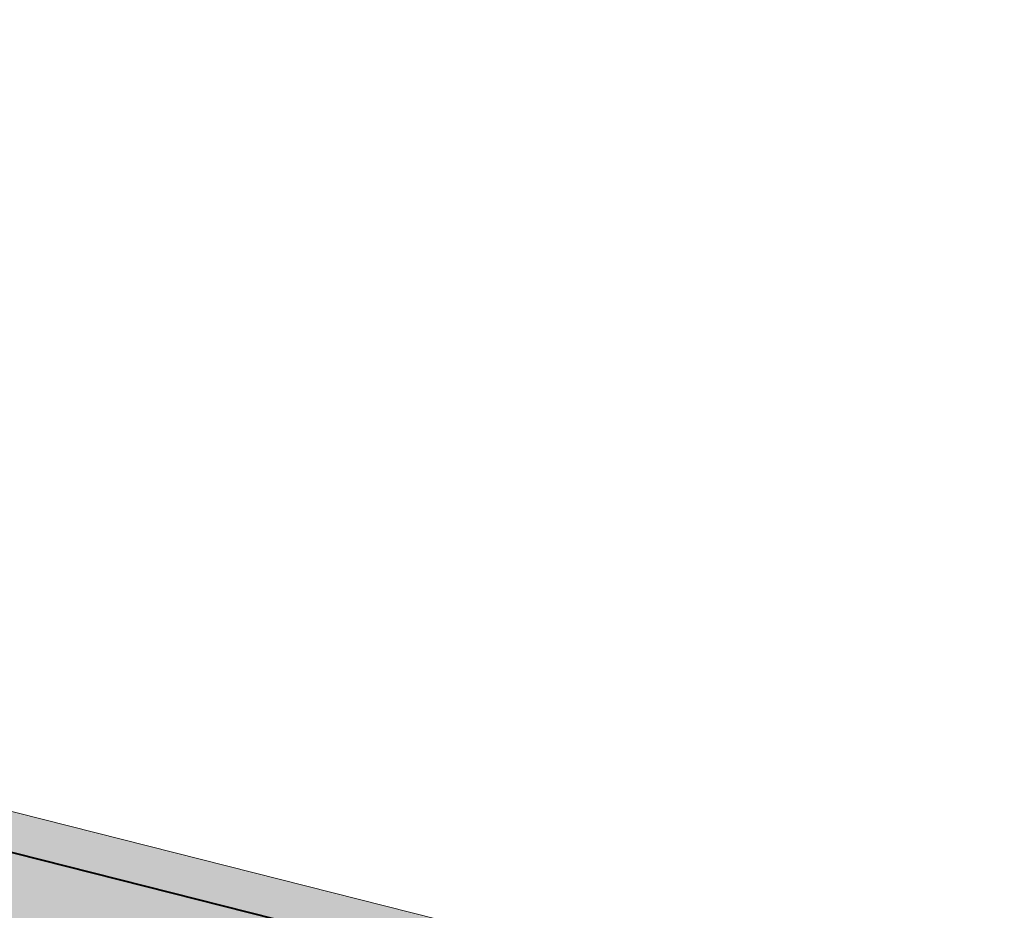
# Model space of a CAD drawing. Header units: metres. Extents: x 538891 to 1080079, y 6588829 to 13178720.
# Tile 53 of 169: x 539024 to 539049, y 6589575 to 6589597. Entities that reach past the tile are written whole.
import ezdxf

# ---------------------------------------------------------------- set-up
doc = ezdxf.new("R2010")
doc.units = ezdxf.units.M
doc.header["$LTSCALE"] = 0.4
doc.layers.add('KOLDE PST', color=7, linetype='Continuous')

# ---------------------------------------------------------------- blocks, each defined once
blk = doc.blocks.new('#9_019061_PP_TL (2D)')
at = {"linetype": 'Continuous', "lineweight": 0, "true_color": 0xffdf7f}
h = blk.add_hatch(color=41, dxfattribs=at)
h.paths.add_polyline_path([(538967.21352994, 6589597.091775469), (538966.98678208, 6589596.17005853), (538966.6916114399, 6589594.97020697), (538965.84170785, 6589591.51539799), (538963.50484979, 6589580.65387229), (538963.32411452, 6589579.710959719), (538963.18605296, 6589578.76086059), (538963.0909456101, 6589577.80550519), (538963.03898569, 6589576.84683449), (538963.03027878, 6589575.88679619), (538963.0648425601, 6589574.92734077), (538963.14260681, 6589573.97041754), (538963.26341354, 6589573.01797065), (538965.89890284, 6589555.42568705), (538966.2254419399, 6589553.93843712), (538966.74896805, 6589552.50859079), (538967.4599752, 6589551.16211058), (538968.3455532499, 6589549.92344531), (538969.38962224, 6589548.81508613), (538970.5732244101, 6589547.85715814), (538971.87486843, 6589547.067055), (538973.2709196, 6589546.45912305), (538977.34075815, 6589545.25280541), (538983.16889697, 6589543.71456132), (538984.1353765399, 6589543.47341756), (538985.10802877, 6589543.25852059), (538986.08614101, 6589543.07002786), (538987.06899662, 6589542.908077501), (538988.05587546, 6589542.77278814), (538989.0460544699, 6589542.66425892), (538990.03880816, 6589542.58256935), (538991.03340914, 6589542.52777921), (538997.3048967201, 6589542.26736285), (538997.93192009, 6589542.23282011), (538998.55777885, 6589542.18131945), (538999.18201445, 6589542.112898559), (538999.8041695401, 6589542.02760756), (539000.42378827, 6589541.92550894), (539001.0404166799, 6589541.80667751), (539001.65360298, 6589541.671200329), (539002.2628979, 6589541.51917665), (539020.5340734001, 6589536.69679192), (539037.1420600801, 6589531.516978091), (539038.50814023, 6589531.12471841), (539039.8906190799, 6589530.79487777), (539041.28664631, 6589530.52813713), (539042.6933434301, 6589530.32504649), (539044.10780994, 6589530.18602461), (539045.5271293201, 6589530.11135813), (539046.94837505, 6589530.101201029), (539048.36861664, 6589530.15557423), (539054.93069911, 6589530.55617377), (539054.85151024, 6589531.853759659), (539048.2894022, 6589531.45315855), (539046.92814828, 6589531.40104366), (539045.56593193, 6589531.41077891), (539044.20556191, 6589531.48234422), (539042.84984321, 6589531.61559203), (539041.50157121, 6589531.81024759), (539040.1635259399, 6589532.06590954), (539038.83846635, 6589532.382050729), (539037.5291243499, 6589532.758018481), (539036.94293194, 6589532.93729109), (539036.40464037, 6589533.23055238), (539035.93615113, 6589533.62587228), (539035.55652534, 6589534.10716664), (539035.28120861, 6589534.65485332), (539035.1214026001, 6589535.24664892), (539035.08360924, 6589535.85847542), (539035.16936619, 6589536.465439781), (539042.12670358, 6589563.958035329), (539042.25968117, 6589564.326864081), (539042.46205854, 6589564.66266327), (539042.72605845, 6589564.952528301), (539043.04153554, 6589565.18531983), (539043.3963662, 6589565.352091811), (539043.77691448, 6589565.4464353), (539044.1685561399, 6589565.46472472), (539044.5562408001, 6589565.406258), (539048.0676200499, 6589564.51766056), (539048.63, 6589566.374), (539044.86703688, 6589569.10916711), (539045.27687424, 6589570.71075483), (538968.86533609, 6589590.04762865), (538968.4980071, 6589590.17989317), (538968.1633726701, 6589590.381000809), (538967.87418441, 6589590.64328814), (538967.6414621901, 6589590.9567604), (538967.47407415, 6589591.30947236), (538967.37839881, 6589591.68798355), (538967.35808197, 6589592.07787034), (538967.41389696, 6589592.46427588), (538968.4758926, 6589596.78122673)])
h.paths.add_polyline_path([(538964.6291230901, 6589580.41198481), (538964.4581458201, 6589579.519980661), (538964.3275382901, 6589578.62117797), (538964.23756585, 6589577.71740279), (538964.18841128, 6589576.810491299), (538964.18017446, 6589575.90228605), (538964.21287212, 6589574.99463222), (538964.28643783, 6589574.089373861), (538964.4007221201, 6589573.18835015), (538967.03621143, 6589555.59606655), (538967.12272478, 6589555.10217192), (538967.23352377, 6589554.613152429), (538967.36833798, 6589554.1302015), (538967.5268384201, 6589553.654497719), (538967.7086382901, 6589553.18720201), (538967.91329391, 6589552.72945476), (538968.1403058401, 6589552.282373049), (538968.38911929, 6589551.847047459), (538968.6206553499, 6589551.482008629), (538968.86752444, 6589551.12715944), (538969.1292788, 6589550.78314353), (538969.40544366, 6589550.45058486), (538969.6955181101, 6589550.13008664), (538969.99897601, 6589549.82223018), (538970.31526695, 6589549.52757387), (538970.64381724, 6589549.24665217), (538970.9577123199, 6589549.002405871), (538971.2833586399, 6589548.774062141), (538971.6199513, 6589548.56218537), (538971.96665836, 6589548.367299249), (538972.32262287, 6589548.18988548), (538972.6869650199, 6589548.03038255), (538973.0587842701, 6589547.88918472), (538973.4371616, 6589547.76664097), (538977.6915538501, 6589546.50473601), (538983.50065054, 6589544.97151779), (538984.43298816, 6589544.738892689), (538985.3712804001, 6589544.53158719), (538986.31483976, 6589544.34975318), (538987.26297493, 6589544.19352388), (538988.2149912, 6589544.06301377), (538989.1701910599, 6589543.958318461), (538990.12787465, 6589543.87951467), (538991.08734027, 6589543.82666005), (538998.82201974, 6589544.0275033), (538999.617679, 6589543.94427867), (539032.0454460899, 6589535.7380358), (539040.4602183, 6589568.989826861), (538966.2140768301, 6589587.77872058)])
at = {"color": 41, "linetype": 'Continuous', "lineweight": 9, "true_color": 0xffdf7f, "flags": 128}
blk.add_lwpolyline([(539054.851510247, 6589531.85375966), (539048.2894022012, 6589531.453158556, -0.09107514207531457), (539037.5291243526, 6589532.758018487, -0.4276399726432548), (539035.1693661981, 6589536.465439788), (539042.1267035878, 6589563.958035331, -0.4142136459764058), (539044.556240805, 6589565.406258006), (539048.0676200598, 6589564.51766056), (539048.63, 6589566.374), (539044.8670368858, 6589569.109167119), (539045.2768742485, 6589570.710754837), (538968.865336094, 6589590.047628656, -0.4122694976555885)], format="xyb", dxfattribs=at)
at = {"color": 5, "linetype": 'Continuous', "lineweight": 40, "true_color": 0x0000ff, "flags": 128}
blk.add_lwpolyline([(538968.4758926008, 6589596.781226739), (538967.4138969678, 6589592.464275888, 0.4122693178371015), (538968.865336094, 6589590.047628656), (539045.2768742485, 6589570.710754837)], format="xyb", dxfattribs=at)
blk = doc.blocks.new('KOLDE PST TL')
at = {"color": 7}
blk.add_blockref('#9_019061_PP_TL (2D)', (0, 0), dxfattribs=at)
blk = doc.blocks.new('#13_KOLDE TAIM (2D)')
at = {"linetype": 'Continuous', "lineweight": 0, "true_color": 0xc4f877}
h = blk.add_hatch(color=71, dxfattribs=at)
edge = h.paths.add_edge_path()
edge.add_line((539045.535255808, 6589571.676891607), (538969.11066473, 6589591.017068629))
edge.add_arc((538969.3559929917, 6589591.986508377), 0.9999996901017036, 166.1793209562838, 255.7987617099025, ccw=False)
edge.add_line((538968.3849451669, 6589592.225392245), (538969.4469408, 6589596.542343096))
edge.add_line((538969.4469408, 6589596.542343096), (538968.4758926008, 6589596.781226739))
edge.add_line((538968.4758926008, 6589596.781226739), (538967.4138969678, 6589592.464275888))
edge.add_arc((538969.3559926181, 6589591.986508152), 1.999999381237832, 166.1793209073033, 255.7987616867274)
edge.add_line((538968.8653360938, 6589590.047628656), (539045.2768742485, 6589570.710754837))
edge.add_line((539045.2768742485, 6589570.710754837), (539045.535255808, 6589571.676891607))
at = {"color": 71, "linetype": 'Continuous', "lineweight": 5, "true_color": 0xc4f877, "flags": 128}
blk.add_lwpolyline([(539045.535255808, 6589571.676891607), (538969.11066473, 6589591.017068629, -0.4122694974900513), (538968.3849451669, 6589592.225392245), (538969.4469408, 6589596.542343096), (538968.4758926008, 6589596.781226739), (538967.4138969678, 6589592.464275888, 0.4122694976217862), (538968.8653360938, 6589590.047628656), (539045.2768742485, 6589570.710754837)], format="xyb", close=True, dxfattribs=at)
blk = doc.blocks.new('Kolde pst Taim')
at = {"color": 13, "true_color": 0xff4646}
blk.add_blockref('#13_KOLDE TAIM (2D)', (0, 0), dxfattribs=at)

msp = doc.modelspace()

# ---------------------------------------------------------------- block references
at = {"layer": 'KOLDE PST', "color": 7}
for name in ['KOLDE PST TL', 'Kolde pst Taim']:
    msp.add_blockref(name, (0, 0), dxfattribs=at)

doc.saveas('drawing.dxf')
